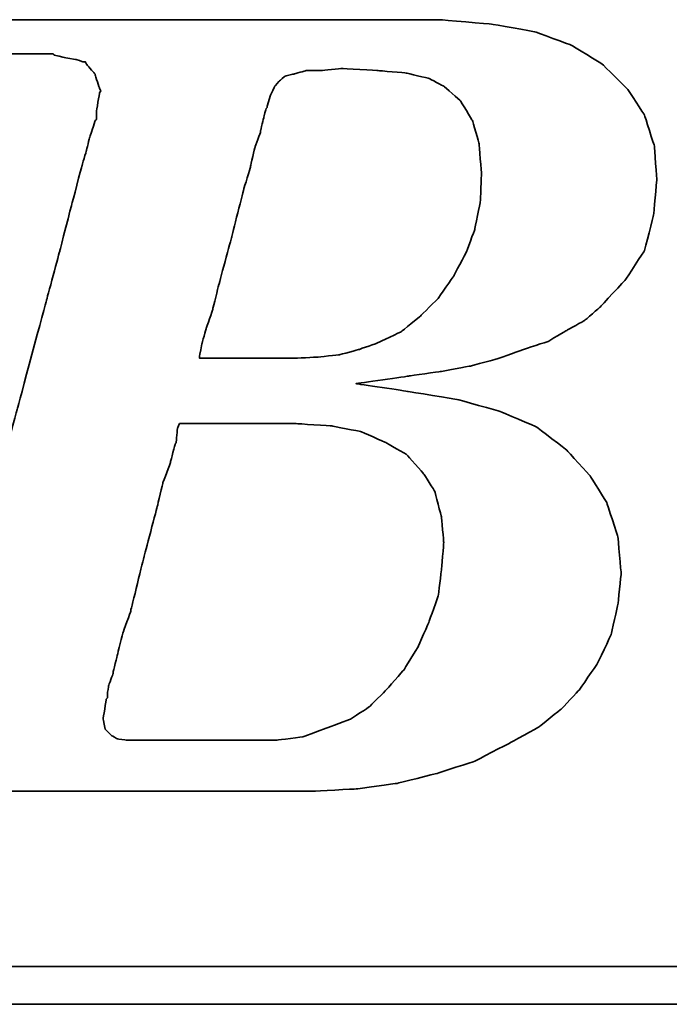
# Model space of a CAD drawing. Header units: millimetres. Extents: x -165 to -26, y 4 to 114.
# Tile 31 of 55: x -46.93 to -45.87, y 74.38 to 75.98. Entities that reach past the tile are written whole.
import ezdxf

# ---------------------------------------------------------------- set-up
doc = ezdxf.new("R2010")
doc.units = ezdxf.units.MM
doc.header["$LTSCALE"] = 0.1
doc.layers.add('DIM', color=4, linetype='CONTINUOUS')
doc.layers.add('layer 1', color=7, linetype='CONTINUOUS')

# ---------------------------------------------------------------- blocks, each defined once
blk = doc.blocks.new('TBI MOTION logo(完整正式版)')
at = {"layer": 'layer 1', "color": 22, "lineweight": 35}
for points, knots in [([(-64.65375, -6.86375), (-64.65375, -6.86375), (-64.84375, -7.29625), (-64.84375, -7.29625), (-64.84375, -7.29625), (-64.84375, -7.29625), (-64.86875, -7.34375), (-64.86875, -7.34375), (-64.86875, -7.34375), (-64.86875, -7.34375), (-64.86875, -7.36875), (-64.86875, -7.36875), (-64.86875, -7.36875), (-64.86875, -7.36875), (-65.15375, -7.65375), (-65.15375, -7.65375), (-65.15375, -7.65375), (-65.15375, -7.65375), (-65.17875, -7.65375), (-65.17875, -7.65375), (-65.17875, -7.65375), (-65.17875, -7.65375), (-65.20375, -7.67875), (-65.20375, -7.67875), (-65.20375, -7.67875), (-65.20375, -7.67875), (-65.58875, -7.87125), (-65.58875, -7.87125), (-65.58875, -7.87125), (-65.58875, -7.87125), (-65.63375, -7.87125), (-65.63375, -7.87125), (-65.63375, -7.87125), (-65.63375, -7.87125), (-65.65875, -7.89375), (-65.65875, -7.89375), (-65.65875, -7.89375), (-65.65875, -7.89375), (-66.09375, -7.94375), (-66.09375, -7.94375), (-66.09375, -7.94375), (-66.09375, -7.94375), (-66.11375, -7.94375), (-66.11375, -7.94375), (-66.11375, -7.94375), (-66.11375, -7.94375), (-66.16375, -7.94375), (-66.16375, -7.94375), (-66.16375, -7.94375), (-66.16375, -7.94375), (-66.30875, -7.94375), (-66.30875, -7.94375), (-66.30875, -7.94375), (-66.30875, -7.94375), (-66.69375, -7.94375), (-66.69375, -7.94375), (-66.69375, -7.94375), (-66.69375, -7.94375), (-67.07375, -7.94375), (-67.07375, -7.94375), (-67.07375, -7.94375), (-67.07375, -7.94375), (-67.12375, -7.94375), (-67.12375, -7.94375), (-67.12375, -7.94375), (-67.12375, -7.94375), (-67.12375, -7.96625), (-67.12375, -7.96625), (-67.12375, -7.96625), (-67.12375, -7.96625), (-67.14875, -7.99125), (-67.14875, -7.99125), (-67.14875, -7.99125), (-67.14875, -7.99125), (-67.24375, -8.34875), (-67.24375, -8.34875), (-67.24375, -8.34875), (-67.24375, -8.34875), (-67.31375, -8.68625), (-67.31375, -8.68625), (-67.31375, -8.68625), (-67.31375, -8.68625), (-67.26875, -8.68625), (-67.26875, -8.68625), (-67.26875, -8.68625), (-67.26875, -8.68625), (-67.07375, -8.68625), (-67.07375, -8.68625), (-67.07375, -8.68625), (-67.07375, -8.68625), (-66.54875, -8.68625), (-66.54875, -8.68625), (-66.54875, -8.68625), (-66.54875, -8.68625), (-65.82625, -8.68625), (-65.82625, -8.68625), (-65.82625, -8.68625), (-65.82625, -8.68625), (-65.01375, -8.68625), (-65.01375, -8.68625), (-65.01375, -8.68625), (-65.01375, -8.68625), (-64.05375, -8.68625), (-64.05375, -8.68625), (-64.05375, -8.68625), (-64.05375, -8.68625), (-62.08375, -8.68625), (-62.08375, -8.68625), (-62.08375, -8.68625), (-62.08375, -8.68625), (-60.06875, -8.68625), (-60.06875, -8.68625), (-60.06875, -8.68625), (-60.06875, -8.68625), (-59.10875, -8.68625), (-59.10875, -8.68625), (-59.10875, -8.68625), (-59.10875, -8.68625), (-58.29375, -8.68625), (-58.29375, -8.68625), (-58.29375, -8.68625), (-58.29375, -8.68625), (-57.57375, -8.68625), (-57.57375, -8.68625), (-57.57375, -8.68625), (-57.57375, -8.68625), (-57.04875, -8.68625), (-57.04875, -8.68625), (-57.04875, -8.68625), (-57.04875, -8.68625), (-56.85375, -8.68625), (-56.85375, -8.68625), (-56.85375, -8.68625), (-56.85375, -8.68625), (-56.70875, -8.68625), (-56.70875, -8.68625), (-56.70875, -8.68625), (-56.70875, -8.68625), (-56.61375, -8.68625), (-56.61375, -8.68625), (-56.61375, -8.68625), (-56.61375, -8.68625), (-56.56875, -8.68625), (-56.56875, -8.68625), (-56.56875, -8.68625), (-56.56875, -8.68625), (-55.65375, -8.63875), (-55.65375, -8.63875), (-55.65375, -8.63875), (-55.65375, -8.63875), (-54.76875, -8.51875), (-54.76875, -8.51875), (-54.76875, -8.51875), (-54.76875, -8.51875), (-53.90375, -8.30375), (-53.90375, -8.30375), (-53.90375, -8.30375), (-53.90375, -8.30375), (-53.08875, -8.03875), (-53.08875, -8.03875), (-53.08875, -8.03875), (-53.08875, -8.03875), (-52.34375, -7.65375), (-52.34375, -7.65375), (-52.34375, -7.65375), (-52.34375, -7.65375), (-51.69875, -7.29625), (-51.69875, -7.29625), (-51.69875, -7.29625), (-51.69875, -7.29625), (-51.21875, -6.91125), (-51.21875, -6.91125), (-51.21875, -6.91125), (-51.21875, -6.91125), (-50.83375, -6.50375), (-50.83375, -6.50375), (-50.83375, -6.50375), (-50.83375, -6.50375), (-50.44875, -5.94875), (-50.44875, -5.94875), (-50.44875, -5.94875), (-50.44875, -5.94875), (-50.13875, -5.30375), (-50.13875, -5.30375), (-50.13875, -5.30375), (-50.13875, -5.30375), (-49.99375, -4.65375), (-49.99375, -4.65375), (-49.99375, -4.65375), (-49.99375, -4.65375), (-49.92375, -3.98375), (-49.92375, -3.98375), (-49.92375, -3.98375), (-49.92375, -3.98375), (-49.99375, -3.19374), (-49.99375, -3.19374), (-49.99375, -3.19374), (-49.99375, -3.19374), (-50.23374, -2.44874), (-50.23374, -2.44874), (-50.23374, -2.44874), (-50.23374, -2.44874), (-50.59375, -1.87374), (-50.59375, -1.87374), (-50.59375, -1.87374), (-50.59375, -1.87374), (-51.09875, -1.31874), (-51.09875, -1.31874), (-51.09875, -1.31874), (-51.09875, -1.31874), (-51.74375, -0.81875), (-51.74375, -0.81875), (-51.74375, -0.81875), (-51.74375, -0.81875), (-52.53875, -0.48125), (-52.53875, -0.48125), (-52.53875, -0.48125), (-52.53875, -0.48125), (-53.47375, -0.21875), (-53.47375, -0.21875), (-53.47375, -0.21875), (-53.47375, -0.21875), (-54.52875, -0.04874), (-54.52875, -0.04874), (-54.52875, -0.04874), (-54.52875, -0.04874), (-55.65375, 0.12125), (-55.65375, 0.12125), (-55.65375, 0.12125), (-55.65375, 0.12125), (-54.50375, 0.28624), (-54.50375, 0.28624), (-54.50375, 0.28624), (-54.50375, 0.28624), (-53.83375, 0.38124), (-53.83375, 0.38124), (-53.83375, 0.38124), (-53.83375, 0.38124), (-53.18375, 0.50125), (-53.18375, 0.50125), (-53.18375, 0.50125), (-53.18375, 0.50125), (-52.55875, 0.66874), (-52.55875, 0.66874), (-52.55875, 0.66874), (-52.55875, 0.66874), (-52.03375, 0.86124), (-52.03375, 0.86124), (-52.03375, 0.86124), (-52.03375, 0.86124), (-51.50374, 1.03124), (-51.50374, 1.03124), (-51.50374, 1.03124), (-51.50374, 1.03124), (-51.09875, 1.27125), (-51.09875, 1.27125), (-51.09875, 1.27125), (-51.09875, 1.27125), (-50.71375, 1.48624), (-50.71375, 1.48624), (-50.71375, 1.48624), (-50.71375, 1.48624), (-50.37625, 1.77625), (-50.37625, 1.77625), (-50.37625, 1.77625), (-50.37625, 1.77625), (-49.82375, 2.37625), (-49.82375, 2.37625), (-49.82375, 2.37625), (-49.82375, 2.37625), (-49.41875, 2.99625), (-49.41875, 2.99625), (-49.41875, 2.99625), (-49.41875, 2.99625), (-49.22375, 3.76625), (-49.22375, 3.76625), (-49.22375, 3.76625), (-49.22375, 3.76625), (-49.15375, 4.50874), (-49.15375, 4.50874), (-49.15375, 4.50874), (-49.15375, 4.50874), (-49.20375, 5.25125), (-49.20375, 5.25125), (-49.20375, 5.25125), (-49.20375, 5.25125), (-49.41875, 5.92625), (-49.41875, 5.92625), (-49.41875, 5.92625), (-49.41875, 5.92625), (-49.77875, 6.47625), (-49.77875, 6.47625), (-49.77875, 6.47625), (-49.77875, 6.47625), (-50.33125, 7.02624), (-50.33125, 7.02624), (-50.33125, 7.02624), (-50.33125, 7.02624), (-51.00125, 7.43625), (-51.00125, 7.43625), (-51.00125, 7.43625), (-51.00125, 7.43625), (-51.79375, 7.72625), (-51.79375, 7.72625), (-51.79375, 7.72625), (-51.79375, 7.72625), (-52.72875, 7.89124), (-52.72875, 7.89124), (-52.72875, 7.89124), (-52.72875, 7.89124), (-53.83375, 7.98625), (-53.83375, 7.98625), (-53.83375, 7.98625), (-53.83375, 7.98625), (-53.92875, 7.98625), (-53.92875, 7.98625), (-53.92875, 7.98625), (-53.92875, 7.98625), (-54.26375, 7.98625), (-54.26375, 7.98625), (-54.26375, 7.98625), (-54.26375, 7.98625), (-54.74375, 7.98625), (-54.74375, 7.98625), (-54.74375, 7.98625), (-54.74375, 7.98625), (-55.36875, 7.98625), (-55.36875, 7.98625), (-55.36875, 7.98625), (-55.36875, 7.98625), (-56.13375, 7.98625), (-56.13375, 7.98625), (-56.13375, 7.98625), (-56.13375, 7.98625), (-56.94875, 7.98625), (-56.94875, 7.98625), (-56.94875, 7.98625), (-56.94875, 7.98625), (-58.77625, 7.98625), (-58.77625, 7.98625), (-58.77625, 7.98625), (-58.77625, 7.98625), (-60.59875, 7.98625), (-60.59875, 7.98625), (-60.59875, 7.98625), (-60.59875, 7.98625), (-61.41375, 7.98625), (-61.41375, 7.98625), (-61.41375, 7.98625), (-61.41375, 7.98625), (-62.17875, 7.98625), (-62.17875, 7.98625), (-62.17875, 7.98625), (-62.17875, 7.98625), (-62.80375, 7.98625), (-62.80375, 7.98625), (-62.80375, 7.98625), (-62.80375, 7.98625), (-63.30625, 7.98625), (-63.30625, 7.98625), (-63.30625, 7.98625), (-63.30625, 7.98625), (-63.57375, 7.98625), (-63.57375, 7.98625), (-63.57375, 7.98625), (-63.57375, 7.98625), (-63.57375, 7.96375), (-63.57375, 7.96375), (-63.57375, 7.96375), (-63.57375, 7.96375), (-63.59875, 7.94125), (-63.59875, 7.94125), (-63.59875, 7.94125), (-63.59875, 7.94125), (-63.69375, 7.55625), (-63.69375, 7.55625), (-63.69375, 7.55625), (-63.69375, 7.55625), (-63.76375, 7.24624), (-63.76375, 7.24624), (-63.76375, 7.24624), (-63.76375, 7.24624), (-63.23875, 7.24624), (-63.23875, 7.24624), (-63.23875, 7.24624), (-63.23875, 7.24624), (-62.75875, 7.24624), (-62.75875, 7.24624), (-62.75875, 7.24624), (-62.75875, 7.24624), (-62.61125, 7.24624), (-62.61125, 7.24624), (-62.61125, 7.24624), (-62.61125, 7.24624), (-62.56625, 7.24624), (-62.56625, 7.24624), (-62.56625, 7.24624), (-62.56625, 7.24624), (-62.22875, 7.24624), (-62.22875, 7.24624), (-62.22875, 7.24624), (-62.22875, 7.24624), (-62.20375, 7.24624), (-62.20375, 7.24624), (-62.20375, 7.24624), (-62.20375, 7.24624), (-62.17875, 7.21875), (-62.17875, 7.21875), (-62.17875, 7.21875), (-62.17875, 7.21875), (-61.96375, 7.17125), (-61.96375, 7.17125), (-61.96375, 7.17125), (-61.96375, 7.17125), (-61.72375, 7.12624), (-61.72375, 7.12624), (-61.72375, 7.12624), (-61.72375, 7.12624), (-61.70375, 7.12624), (-61.70375, 7.12624), (-61.70375, 7.12624), (-61.70375, 7.12624), (-61.55875, 7.07624), (-61.55875, 7.07624), (-61.55875, 7.07624), (-61.55875, 7.07624), (-61.50875, 7.07624), (-61.50875, 7.07624), (-61.50875, 7.07624), (-61.50875, 7.07624), (-61.48375, 7.02624), (-61.48375, 7.02624), (-61.48375, 7.02624), (-61.48375, 7.02624), (-61.31875, 6.83375), (-61.31875, 6.83375), (-61.31875, 6.83375), (-61.31875, 6.83375), (-61.29375, 6.81125), (-61.29375, 6.81125), (-61.29375, 6.81125), (-61.29375, 6.81125), (-61.29375, 6.78625), (-61.29375, 6.78625), (-61.29375, 6.78625), (-61.29375, 6.78625), (-61.19875, 6.50124), (-61.19875, 6.50124), (-61.19875, 6.50124), (-61.19875, 6.50124), (-61.17375, 6.45124), (-61.17375, 6.45124), (-61.17375, 6.45124), (-61.17375, 6.45124), (-61.19875, 6.40625), (-61.19875, 6.40625), (-61.19875, 6.40625), (-61.19875, 6.40625), (-61.26875, 5.99624), (-61.26875, 5.99624), (-61.26875, 5.99624), (-61.26875, 5.99624), (-61.26875, 5.85125), (-61.26875, 5.85125), (-61.26875, 5.85125), (-61.26875, 5.85125), (-61.26875, 5.82625), (-61.26875, 5.82625), (-61.26875, 5.82625), (-61.26875, 5.82625), (-61.29375, 5.80625), (-61.29375, 5.80625), (-61.29375, 5.80625), (-61.29375, 5.80625), (-61.34125, 5.66125), (-61.34125, 5.66125), (-61.34125, 5.66125), (-61.34125, 5.66125), (-61.41375, 5.44625), (-61.41375, 5.44625), (-61.41375, 5.44625), (-61.41375, 5.44625), (-61.48375, 5.15625), (-61.48375, 5.15625), (-61.48375, 5.15625), (-61.48375, 5.15625), (-61.58375, 4.82124), (-61.58375, 4.82124), (-61.58375, 4.82124), (-61.58375, 4.82124), (-61.79875, 4.00375), (-61.79875, 4.00375), (-61.79875, 4.00375), (-61.79875, 4.00375), (-62.05875, 2.99625), (-62.05875, 2.99625), (-62.05875, 2.99625), (-62.05875, 2.99625), (-62.34875, 1.91625), (-62.34875, 1.91625), (-62.34875, 1.91625), (-62.34875, 1.91625), (-62.97375, -0.41124), (-62.97375, -0.41124), (-62.97375, -0.41124), (-62.97375, -0.41124), (-63.59875, -2.75875), (-63.59875, -2.75875), (-63.59875, -2.75875), (-63.59875, -2.75875), (-63.88375, -3.86374), (-63.88375, -3.86374), (-63.88375, -3.86374), (-63.88375, -3.86374), (-64.14875, -4.82374), (-64.14875, -4.82374), (-64.14875, -4.82374), (-64.14875, -4.82374), (-64.36375, -5.64125), (-64.36375, -5.64125), (-64.36375, -5.64125), (-64.36375, -5.64125), (-64.43625, -5.97625), (-64.43625, -5.97625), (-64.43625, -5.97625), (-64.43625, -5.97625), (-64.50875, -6.28625), (-64.50875, -6.28625), (-64.50875, -6.28625), (-64.50875, -6.28625), (-64.50875, -6.30875), (-64.50875, -6.30875), (-64.50875, -6.30875), (-64.50875, -6.30875), (-64.57875, -6.50375), (-64.57875, -6.50375), (-64.57875, -6.50375), (-64.57875, -6.50375), (-64.62875, -6.69625), (-64.62875, -6.69625), (-64.62875, -6.69625), (-64.62875, -6.69625), (-64.62875, -6.76875), (-64.62875, -6.76875), (-64.62875, -6.76875), (-64.62875, -6.76875), (-64.62875, -6.81375), (-64.62875, -6.81375), (-64.62875, -6.81375), (-64.62875, -6.81375), (-64.62875, -6.83875), (-64.62875, -6.83875), (-64.62875, -6.83875), (-64.62875, -6.83875), (-64.65375, -6.86375), (-64.65375, -6.86375)], [0, 0, 0, 0, 0.00719424, 0.00719424, 0.00719424, 0.00719425, 0.01438849, 0.01438849, 0.01438849, 0.0143885, 0.02158273, 0.02158273, 0.02158273, 0.02158274, 0.02877698, 0.02877698, 0.02877698, 0.02877699, 0.03597122, 0.03597122, 0.03597122, 0.03597123, 0.04316547, 0.04316547, 0.04316547, 0.04316548, 0.05035971, 0.05035971, 0.05035971, 0.05035972, 0.05755396, 0.05755396, 0.05755396, 0.05755397, 0.0647482, 0.0647482, 0.0647482, 0.06474821, 0.07194245, 0.07194245, 0.07194245, 0.07194246, 0.07913669, 0.07913669, 0.07913669, 0.0791367, 0.08633094, 0.08633094, 0.08633094, 0.08633095, 0.09352518, 0.09352518, 0.09352518, 0.09352519, 0.10071942, 0.10071942, 0.10071942, 0.10071943, 0.10791367, 0.10791367, 0.10791367, 0.10791368, 0.11510791, 0.11510791, 0.11510791, 0.11510792, 0.12230216, 0.12230216, 0.12230216, 0.12230217, 0.1294964, 0.1294964, 0.1294964, 0.12949641, 0.13669065, 0.13669065, 0.13669065, 0.13669066, 0.14388489, 0.14388489, 0.14388489, 0.1438849, 0.15107914, 0.15107914, 0.15107914, 0.15107915, 0.15827338, 0.15827338, 0.15827338, 0.15827339, 0.16546763, 0.16546763, 0.16546763, 0.16546764, 0.17266187, 0.17266187, 0.17266187, 0.17266188, 0.17985612, 0.17985612, 0.17985612, 0.17985613, 0.18705036, 0.18705036, 0.18705036, 0.18705037, 0.1942446, 0.1942446, 0.1942446, 0.19424461, 0.20143885, 0.20143885, 0.20143885, 0.20143886, 0.20863309, 0.20863309, 0.20863309, 0.2086331, 0.21582734, 0.21582734, 0.21582734, 0.21582735, 0.22302158, 0.22302158, 0.22302158, 0.22302159, 0.23021583, 0.23021583, 0.23021583, 0.23021584, 0.23741007, 0.23741007, 0.23741007, 0.23741008, 0.24460432, 0.24460432, 0.24460432, 0.24460433, 0.25179856, 0.25179856, 0.25179856, 0.25179857, 0.25899281, 0.25899281, 0.25899281, 0.25899282, 0.26618705, 0.26618705, 0.26618705, 0.26618706, 0.27338129, 0.27338129, 0.27338129, 0.2733813, 0.28057554, 0.28057554, 0.28057554, 0.28057555, 0.28776978, 0.28776978, 0.28776978, 0.28776979, 0.29496403, 0.29496403, 0.29496403, 0.29496404, 0.30215827, 0.30215827, 0.30215827, 0.30215828, 0.30935252, 0.30935252, 0.30935252, 0.30935253, 0.31654676, 0.31654676, 0.31654676, 0.31654677, 0.32374101, 0.32374101, 0.32374101, 0.32374102, 0.33093525, 0.33093525, 0.33093525, 0.33093526, 0.3381295, 0.3381295, 0.3381295, 0.33812951, 0.34532374, 0.34532374, 0.34532374, 0.34532375, 0.35251799, 0.35251799, 0.35251799, 0.352518, 0.35971223, 0.35971223, 0.35971223, 0.35971224, 0.36690647, 0.36690647, 0.36690647, 0.36690648, 0.37410072, 0.37410072, 0.37410072, 0.37410073, 0.38129496, 0.38129496, 0.38129496, 0.38129497, 0.38848921, 0.38848921, 0.38848921, 0.38848922, 0.39568345, 0.39568345, 0.39568345, 0.39568346, 0.4028777, 0.4028777, 0.4028777, 0.40287771, 0.41007194, 0.41007194, 0.41007194, 0.41007195, 0.41726619, 0.41726619, 0.41726619, 0.4172662, 0.42446043, 0.42446043, 0.42446043, 0.42446044, 0.43165468, 0.43165468, 0.43165468, 0.43165469, 0.43884892, 0.43884892, 0.43884892, 0.43884893, 0.44604317, 0.44604317, 0.44604317, 0.44604318, 0.45323741, 0.45323741, 0.45323741, 0.45323742, 0.46043165, 0.46043165, 0.46043165, 0.46043166, 0.4676259, 0.4676259, 0.4676259, 0.46762591, 0.47482014, 0.47482014, 0.47482014, 0.47482015, 0.48201439, 0.48201439, 0.48201439, 0.4820144, 0.48920863, 0.48920863, 0.48920863, 0.48920864, 0.49640288, 0.49640288, 0.49640288, 0.49640289, 0.50359712, 0.50359712, 0.50359712, 0.50359713, 0.51079137, 0.51079137, 0.51079137, 0.51079138, 0.51798561, 0.51798561, 0.51798561, 0.51798562, 0.52517986, 0.52517986, 0.52517986, 0.52517987, 0.5323741, 0.5323741, 0.5323741, 0.53237411, 0.53956835, 0.53956835, 0.53956835, 0.53956836, 0.54676259, 0.54676259, 0.54676259, 0.5467626, 0.55395683, 0.55395683, 0.55395683, 0.55395684, 0.56115108, 0.56115108, 0.56115108, 0.56115109, 0.56834532, 0.56834532, 0.56834532, 0.56834533, 0.57553957, 0.57553957, 0.57553957, 0.57553958, 0.58273381, 0.58273381, 0.58273381, 0.58273382, 0.58992806, 0.58992806, 0.58992806, 0.58992807, 0.5971223, 0.5971223, 0.5971223, 0.59712231, 0.60431655, 0.60431655, 0.60431655, 0.60431656, 0.61151079, 0.61151079, 0.61151079, 0.6115108, 0.61870504, 0.61870504, 0.61870504, 0.61870505, 0.62589928, 0.62589928, 0.62589928, 0.62589929, 0.63309353, 0.63309353, 0.63309353, 0.63309354, 0.64028777, 0.64028777, 0.64028777, 0.64028778, 0.64748201, 0.64748201, 0.64748201, 0.64748202, 0.65467626, 0.65467626, 0.65467626, 0.65467627, 0.6618705, 0.6618705, 0.6618705, 0.66187051, 0.66906475, 0.66906475, 0.66906475, 0.66906476, 0.67625899, 0.67625899, 0.67625899, 0.676259, 0.68345324, 0.68345324, 0.68345324, 0.68345325, 0.69064748, 0.69064748, 0.69064748, 0.69064749, 0.69784173, 0.69784173, 0.69784173, 0.69784174, 0.70503597, 0.70503597, 0.70503597, 0.70503598, 0.71223022, 0.71223022, 0.71223022, 0.71223023, 0.71942446, 0.71942446, 0.71942446, 0.71942447, 0.72661871, 0.72661871, 0.72661871, 0.72661872, 0.73381295, 0.73381295, 0.73381295, 0.73381296, 0.74100719, 0.74100719, 0.74100719, 0.7410072, 0.74820144, 0.74820144, 0.74820144, 0.74820145, 0.75539568, 0.75539568, 0.75539568, 0.75539569, 0.76258993, 0.76258993, 0.76258993, 0.76258994, 0.76978417, 0.76978417, 0.76978417, 0.76978418, 0.77697842, 0.77697842, 0.77697842, 0.77697843, 0.78417266, 0.78417266, 0.78417266, 0.78417267, 0.79136691, 0.79136691, 0.79136691, 0.79136692, 0.79856115, 0.79856115, 0.79856115, 0.79856116, 0.8057554, 0.8057554, 0.8057554, 0.80575541, 0.81294964, 0.81294964, 0.81294964, 0.81294965, 0.82014388, 0.82014388, 0.82014388, 0.82014389, 0.82733813, 0.82733813, 0.82733813, 0.82733814, 0.83453237, 0.83453237, 0.83453237, 0.83453238, 0.84172662, 0.84172662, 0.84172662, 0.84172663, 0.84892086, 0.84892086, 0.84892086, 0.84892087, 0.85611511, 0.85611511, 0.85611511, 0.85611512, 0.86330935, 0.86330935, 0.86330935, 0.86330936, 0.8705036, 0.8705036, 0.8705036, 0.87050361, 0.87769784, 0.87769784, 0.87769784, 0.87769785, 0.88489209, 0.88489209, 0.88489209, 0.8848921, 0.89208633, 0.89208633, 0.89208633, 0.89208634, 0.89928058, 0.89928058, 0.89928058, 0.89928059, 0.90647482, 0.90647482, 0.90647482, 0.90647483, 0.91366906, 0.91366906, 0.91366906, 0.91366907, 0.92086331, 0.92086331, 0.92086331, 0.92086332, 0.92805755, 0.92805755, 0.92805755, 0.92805756, 0.9352518, 0.9352518, 0.9352518, 0.93525181, 0.94244604, 0.94244604, 0.94244604, 0.94244605, 0.94964029, 0.94964029, 0.94964029, 0.9496403, 0.95683453, 0.95683453, 0.95683453, 0.95683454, 0.96402878, 0.96402878, 0.96402878, 0.96402879, 0.97122302, 0.97122302, 0.97122302, 0.97122303, 0.97841727, 0.97841727, 0.97841727, 0.97841728, 0.98561151, 0.98561151, 0.98561151, 0.98561152, 0.99280576, 0.99280576, 0.99280576, 0.99280577, 1, 1, 1, 1]), ([(-57.50375, 6.35625), (-57.50375, 6.35625), (-57.57375, 6.11625), (-57.57375, 6.11625), (-57.57375, 6.11625), (-57.57375, 6.11625), (-57.57375, 6.09125), (-57.57375, 6.09125), (-57.57375, 6.09125), (-57.57375, 6.09125), (-57.59875, 6.06625), (-57.59875, 6.06625), (-57.59875, 6.06625), (-57.59875, 6.06625), (-57.64875, 5.87625), (-57.64875, 5.87625), (-57.64875, 5.87625), (-57.64875, 5.87625), (-57.71875, 5.58875), (-57.71875, 5.58875), (-57.71875, 5.58875), (-57.71875, 5.58875), (-57.71875, 5.56625), (-57.71875, 5.56625), (-57.71875, 5.56625), (-57.71875, 5.56625), (-57.83875, 5.23125), (-57.83875, 5.23125), (-57.83875, 5.23125), (-57.83875, 5.23125), (-57.93625, 4.82124), (-57.93625, 4.82124), (-57.93625, 4.82124), (-57.93625, 4.82124), (-57.93625, 4.79624), (-57.93625, 4.79624), (-57.93625, 4.79624), (-57.93625, 4.79624), (-58.07875, 4.34125), (-58.07875, 4.34125), (-58.07875, 4.34125), (-58.07875, 4.34125), (-58.34375, 3.28625), (-58.34375, 3.28625), (-58.34375, 3.28625), (-58.34375, 3.28625), (-58.62875, 2.23124), (-58.62875, 2.23124), (-58.62875, 2.23124), (-58.62875, 2.23124), (-58.74875, 1.75125), (-58.74875, 1.75125), (-58.74875, 1.75125), (-58.74875, 1.75125), (-58.74875, 1.72625), (-58.74875, 1.72625), (-58.74875, 1.72625), (-58.74875, 1.72625), (-58.89375, 1.31625), (-58.89375, 1.31625), (-58.89375, 1.31625), (-58.89375, 1.31625), (-58.98875, 0.98124), (-58.98875, 0.98124), (-58.98875, 0.98124), (-58.98875, 0.98124), (-59.03875, 0.71625), (-59.03875, 0.71625), (-59.03875, 0.71625), (-59.03875, 0.71625), (-59.03875, 0.66874), (-59.03875, 0.66874), (-59.03875, 0.66874), (-59.03875, 0.66874), (-58.91875, 0.66874), (-58.91875, 0.66874), (-58.91875, 0.66874), (-58.91875, 0.66874), (-58.53375, 0.66874), (-58.53375, 0.66874), (-58.53375, 0.66874), (-58.53375, 0.66874), (-58.10375, 0.66874), (-58.10375, 0.66874), (-58.10375, 0.66874), (-58.10375, 0.66874), (-57.66875, 0.66874), (-57.66875, 0.66874), (-57.66875, 0.66874), (-57.66875, 0.66874), (-57.33375, 0.66874), (-57.33375, 0.66874), (-57.33375, 0.66874), (-57.33375, 0.66874), (-57.09375, 0.66874), (-57.09375, 0.66874), (-57.09375, 0.66874), (-57.09375, 0.66874), (-56.99875, 0.66874), (-56.99875, 0.66874), (-56.99875, 0.66874), (-56.99875, 0.66874), (-56.49375, 0.69374), (-56.49375, 0.69374), (-56.49375, 0.69374), (-56.49375, 0.69374), (-56.01375, 0.74374), (-56.01375, 0.74374), (-56.01375, 0.74374), (-56.01375, 0.74374), (-55.58375, 0.86124), (-55.58375, 0.86124), (-55.58375, 0.86124), (-55.58375, 0.86124), (-55.17375, 1.00624), (-55.17375, 1.00624), (-55.17375, 1.00624), (-55.17375, 1.00624), (-54.67375, 1.24625), (-54.67375, 1.24625), (-54.67375, 1.24625), (-54.67375, 1.24625), (-54.26375, 1.58124), (-54.26375, 1.58124), (-54.26375, 1.58124), (-54.26375, 1.58124), (-53.87875, 1.96374), (-53.87875, 1.96374), (-53.87875, 1.96374), (-53.87875, 1.96374), (-53.54375, 2.44625), (-53.54375, 2.44625), (-53.54375, 2.44625), (-53.54375, 2.44625), (-53.27875, 2.95125), (-53.27875, 2.95125), (-53.27875, 2.95125), (-53.27875, 2.95125), (-53.08875, 3.45124), (-53.08875, 3.45124), (-53.08875, 3.45124), (-53.08875, 3.45124), (-52.96875, 4.05124), (-52.96875, 4.05124), (-52.96875, 4.05124), (-52.96875, 4.05124), (-52.94375, 4.65125), (-52.94375, 4.65125), (-52.94375, 4.65125), (-52.94375, 4.65125), (-52.99375, 5.30125), (-52.99375, 5.30125), (-52.99375, 5.30125), (-52.99375, 5.30125), (-53.13875, 5.80625), (-53.13875, 5.80625), (-53.13875, 5.80625), (-53.13875, 5.80625), (-53.39875, 6.23625), (-53.39875, 6.23625), (-53.39875, 6.23625), (-53.39875, 6.23625), (-53.75875, 6.54875), (-53.75875, 6.54875), (-53.75875, 6.54875), (-53.75875, 6.54875), (-54.07375, 6.71625), (-54.07375, 6.71625), (-54.07375, 6.71625), (-54.07375, 6.71625), (-54.57375, 6.83375), (-54.57375, 6.83375), (-54.57375, 6.83375), (-54.57375, 6.83375), (-55.17375, 6.88625), (-55.17375, 6.88625), (-55.17375, 6.88625), (-55.17375, 6.88625), (-55.96875, 6.93125), (-55.96875, 6.93125), (-55.96875, 6.93125), (-55.96875, 6.93125), (-56.39875, 6.88625), (-56.39875, 6.88625), (-56.39875, 6.88625), (-56.39875, 6.88625), (-56.42125, 6.88625), (-56.42125, 6.88625), (-56.42125, 6.88625), (-56.42125, 6.88625), (-56.73375, 6.88625), (-56.73375, 6.88625), (-56.73375, 6.88625), (-56.73375, 6.88625), (-56.99875, 6.81125), (-56.99875, 6.81125), (-56.99875, 6.81125), (-56.99875, 6.81125), (-57.02375, 6.81125), (-57.02375, 6.81125), (-57.02375, 6.81125), (-57.02375, 6.81125), (-57.18875, 6.76625), (-57.18875, 6.76625), (-57.18875, 6.76625), (-57.18875, 6.76625), (-57.30875, 6.66625), (-57.30875, 6.66625), (-57.30875, 6.66625), (-57.30875, 6.66625), (-57.40875, 6.54875), (-57.40875, 6.54875), (-57.40875, 6.54875), (-57.40875, 6.54875), (-57.50375, 6.35625), (-57.50375, 6.35625)], [0, 0, 0, 0, 0.01851852, 0.01851852, 0.01851852, 0.01851853, 0.03703704, 0.03703704, 0.03703704, 0.03703705, 0.05555556, 0.05555556, 0.05555556, 0.05555557, 0.07407407, 0.07407407, 0.07407407, 0.07407408, 0.09259259, 0.09259259, 0.09259259, 0.0925926, 0.11111111, 0.11111111, 0.11111111, 0.11111112, 0.12962963, 0.12962963, 0.12962963, 0.12962964, 0.14814815, 0.14814815, 0.14814815, 0.14814816, 0.16666667, 0.16666667, 0.16666667, 0.16666668, 0.18518519, 0.18518519, 0.18518519, 0.1851852, 0.2037037, 0.2037037, 0.2037037, 0.20370371, 0.22222222, 0.22222222, 0.22222222, 0.22222223, 0.24074074, 0.24074074, 0.24074074, 0.24074075, 0.25925926, 0.25925926, 0.25925926, 0.25925927, 0.27777778, 0.27777778, 0.27777778, 0.27777779, 0.2962963, 0.2962963, 0.2962963, 0.29629631, 0.31481481, 0.31481481, 0.31481481, 0.31481482, 0.33333333, 0.33333333, 0.33333333, 0.33333334, 0.35185185, 0.35185185, 0.35185185, 0.35185186, 0.37037037, 0.37037037, 0.37037037, 0.37037038, 0.38888889, 0.38888889, 0.38888889, 0.3888889, 0.40740741, 0.40740741, 0.40740741, 0.40740742, 0.42592593, 0.42592593, 0.42592593, 0.42592594, 0.44444444, 0.44444444, 0.44444444, 0.44444445, 0.46296296, 0.46296296, 0.46296296, 0.46296297, 0.48148148, 0.48148148, 0.48148148, 0.48148149, 0.5, 0.5, 0.5, 0.50000001, 0.51851852, 0.51851852, 0.51851852, 0.51851853, 0.53703704, 0.53703704, 0.53703704, 0.53703705, 0.55555556, 0.55555556, 0.55555556, 0.55555557, 0.57407407, 0.57407407, 0.57407407, 0.57407408, 0.59259259, 0.59259259, 0.59259259, 0.5925926, 0.61111111, 0.61111111, 0.61111111, 0.61111112, 0.62962963, 0.62962963, 0.62962963, 0.62962964, 0.64814815, 0.64814815, 0.64814815, 0.64814816, 0.66666667, 0.66666667, 0.66666667, 0.66666668, 0.68518519, 0.68518519, 0.68518519, 0.6851852, 0.7037037, 0.7037037, 0.7037037, 0.70370371, 0.72222222, 0.72222222, 0.72222222, 0.72222223, 0.74074074, 0.74074074, 0.74074074, 0.74074075, 0.75925926, 0.75925926, 0.75925926, 0.75925927, 0.77777778, 0.77777778, 0.77777778, 0.77777779, 0.7962963, 0.7962963, 0.7962963, 0.79629631, 0.81481481, 0.81481481, 0.81481481, 0.81481482, 0.83333333, 0.83333333, 0.83333333, 0.83333334, 0.85185185, 0.85185185, 0.85185185, 0.85185186, 0.87037037, 0.87037037, 0.87037037, 0.87037038, 0.88888889, 0.88888889, 0.88888889, 0.8888889, 0.90740741, 0.90740741, 0.90740741, 0.90740742, 0.92592593, 0.92592593, 0.92592593, 0.92592594, 0.94444444, 0.94444444, 0.94444444, 0.94444445, 0.96296296, 0.96296296, 0.96296296, 0.96296297, 0.98148148, 0.98148148, 0.98148148, 0.98148149, 1, 1, 1, 1]), ([(-61.03125, -6.57375), (-61.03125, -6.57375), (-61.03125, -6.67125), (-61.03125, -6.67125), (-61.03125, -6.67125), (-61.03125, -6.67125), (-61.05375, -6.69625), (-61.05375, -6.69625), (-61.05375, -6.69625), (-61.05375, -6.69625), (-61.12375, -7.12875), (-61.12375, -7.12875), (-61.12375, -7.12875), (-61.12375, -7.12875), (-61.07875, -7.34375), (-61.07875, -7.34375), (-61.07875, -7.34375), (-61.07875, -7.34375), (-60.93375, -7.48875), (-60.93375, -7.48875), (-60.93375, -7.48875), (-60.93375, -7.48875), (-60.81375, -7.55625), (-60.81375, -7.55625), (-60.81375, -7.55625), (-60.81375, -7.55625), (-60.62375, -7.58375), (-60.62375, -7.58375), (-60.62375, -7.58375), (-60.62375, -7.58375), (-60.30875, -7.58375), (-60.30875, -7.58375), (-60.30875, -7.58375), (-60.30875, -7.58375), (-59.97375, -7.58375), (-59.97375, -7.58375), (-59.97375, -7.58375), (-59.97375, -7.58375), (-59.87875, -7.58375), (-59.87875, -7.58375), (-59.87875, -7.58375), (-59.87875, -7.58375), (-59.63625, -7.58375), (-59.63625, -7.58375), (-59.63625, -7.58375), (-59.63625, -7.58375), (-58.96875, -7.58375), (-58.96875, -7.58375), (-58.96875, -7.58375), (-58.96875, -7.58375), (-58.29375, -7.58375), (-58.29375, -7.58375), (-58.29375, -7.58375), (-58.29375, -7.58375), (-58.05375, -7.58375), (-58.05375, -7.58375), (-58.05375, -7.58375), (-58.05375, -7.58375), (-57.98375, -7.58375), (-57.98375, -7.58375), (-57.98375, -7.58375), (-57.98375, -7.58375), (-57.35875, -7.58375), (-57.35875, -7.58375), (-57.35875, -7.58375), (-57.35875, -7.58375), (-56.78375, -7.50875), (-56.78375, -7.50875), (-56.78375, -7.50875), (-56.78375, -7.50875), (-56.27875, -7.31875), (-56.27875, -7.31875), (-56.27875, -7.31875), (-56.27875, -7.31875), (-55.77375, -7.12875), (-55.77375, -7.12875), (-55.77375, -7.12875), (-55.77375, -7.12875), (-55.36875, -6.86375), (-55.36875, -6.86375), (-55.36875, -6.86375), (-55.36875, -6.86375), (-55.00875, -6.50375), (-55.00875, -6.50375), (-55.00875, -6.50375), (-55.00875, -6.50375), (-54.62375, -6.06875), (-54.62375, -6.06875), (-54.62375, -6.06875), (-54.62375, -6.06875), (-54.31375, -5.56875), (-54.31375, -5.56875), (-54.31375, -5.56875), (-54.31375, -5.56875), (-54.07375, -5.01625), (-54.07375, -5.01625), (-54.07375, -5.01625), (-54.07375, -5.01625), (-53.87875, -4.46374), (-53.87875, -4.46374), (-53.87875, -4.46374), (-53.87875, -4.46374), (-53.80875, -3.91375), (-53.80875, -3.91375), (-53.80875, -3.91375), (-53.80875, -3.91375), (-53.75875, -3.31375), (-53.75875, -3.31375), (-53.75875, -3.31375), (-53.75875, -3.31375), (-53.80875, -2.75875), (-53.80875, -2.75875), (-53.80875, -2.75875), (-53.80875, -2.75875), (-53.95375, -2.20875), (-53.95375, -2.20875), (-53.95375, -2.20875), (-53.95375, -2.20875), (-54.19375, -1.82625), (-54.19375, -1.82625), (-54.19375, -1.82625), (-54.19375, -1.82625), (-54.55375, -1.41875), (-54.55375, -1.41875), (-54.55375, -1.41875), (-54.55375, -1.41875), (-55.00875, -1.15125), (-55.00875, -1.15125), (-55.00875, -1.15125), (-55.00875, -1.15125), (-55.56125, -0.91375), (-55.56125, -0.91375), (-55.56125, -0.91375), (-55.56125, -0.91375), (-56.18125, -0.79375), (-56.18125, -0.79375), (-56.18125, -0.79375), (-56.18125, -0.79375), (-56.94875, -0.74374), (-56.94875, -0.74374), (-56.94875, -0.74374), (-56.94875, -0.74374), (-56.99875, -0.74374), (-56.99875, -0.74374), (-56.99875, -0.74374), (-56.99875, -0.74374), (-57.09375, -0.74374), (-57.09375, -0.74374), (-57.09375, -0.74374), (-57.09375, -0.74374), (-57.38375, -0.74374), (-57.38375, -0.74374), (-57.38375, -0.74374), (-57.38375, -0.74374), (-57.76875, -0.74374), (-57.76875, -0.74374), (-57.76875, -0.74374), (-57.76875, -0.74374), (-58.24625, -0.74374), (-58.24625, -0.74374), (-58.24625, -0.74374), (-58.24625, -0.74374), (-58.72875, -0.74374), (-58.72875, -0.74374), (-58.72875, -0.74374), (-58.72875, -0.74374), (-59.20875, -0.74374), (-59.20875, -0.74374), (-59.20875, -0.74374), (-59.20875, -0.74374), (-59.46875, -0.74374), (-59.46875, -0.74374), (-59.46875, -0.74374), (-59.46875, -0.74374), (-59.51625, -0.83875), (-59.51625, -0.83875), (-59.51625, -0.83875), (-59.51625, -0.83875), (-59.54375, -1.15125), (-59.54375, -1.15125), (-59.54375, -1.15125), (-59.54375, -1.15125), (-59.56375, -1.17874), (-59.56375, -1.17874), (-59.56375, -1.17874), (-59.56375, -1.17874), (-59.66375, -1.55875), (-59.66375, -1.55875), (-59.66375, -1.55875), (-59.66375, -1.55875), (-59.66375, -1.58375), (-59.66375, -1.58375), (-59.66375, -1.58375), (-59.66375, -1.58375), (-59.82875, -2.01874), (-59.82875, -2.01874), (-59.82875, -2.01874), (-59.82875, -2.01874), (-59.94875, -2.52125), (-59.94875, -2.52125), (-59.94875, -2.52125), (-59.94875, -2.52125), (-60.23875, -3.62375), (-60.23875, -3.62375), (-60.23875, -3.62375), (-60.23875, -3.62375), (-60.52375, -4.77624), (-60.52375, -4.77624), (-60.52375, -4.77624), (-60.52375, -4.77624), (-60.52375, -4.79874), (-60.52375, -4.79874), (-60.52375, -4.79874), (-60.52375, -4.79874), (-60.69125, -5.25375), (-60.69125, -5.25375), (-60.69125, -5.25375), (-60.69125, -5.25375), (-60.81375, -5.73625), (-60.81375, -5.73625), (-60.81375, -5.73625), (-60.81375, -5.73625), (-60.90875, -6.11875), (-60.90875, -6.11875), (-60.90875, -6.11875), (-60.90875, -6.11875), (-60.90875, -6.14375), (-60.90875, -6.14375), (-60.90875, -6.14375), (-60.90875, -6.14375), (-61.00375, -6.40875), (-61.00375, -6.40875), (-61.00375, -6.40875), (-61.00375, -6.40875), (-61.03125, -6.57375), (-61.03125, -6.57375)], [0, 0, 0, 0, 0.01694915, 0.01694915, 0.01694915, 0.01694916, 0.03389831, 0.03389831, 0.03389831, 0.03389832, 0.05084746, 0.05084746, 0.05084746, 0.05084747, 0.06779661, 0.06779661, 0.06779661, 0.06779662, 0.08474576, 0.08474576, 0.08474576, 0.08474577, 0.10169492, 0.10169492, 0.10169492, 0.10169493, 0.11864407, 0.11864407, 0.11864407, 0.11864408, 0.13559322, 0.13559322, 0.13559322, 0.13559323, 0.15254237, 0.15254237, 0.15254237, 0.15254238, 0.16949153, 0.16949153, 0.16949153, 0.16949154, 0.18644068, 0.18644068, 0.18644068, 0.18644069, 0.20338983, 0.20338983, 0.20338983, 0.20338984, 0.22033898, 0.22033898, 0.22033898, 0.22033899, 0.23728814, 0.23728814, 0.23728814, 0.23728815, 0.25423729, 0.25423729, 0.25423729, 0.2542373, 0.27118644, 0.27118644, 0.27118644, 0.27118645, 0.28813559, 0.28813559, 0.28813559, 0.2881356, 0.30508475, 0.30508475, 0.30508475, 0.30508476, 0.3220339, 0.3220339, 0.3220339, 0.32203391, 0.33898305, 0.33898305, 0.33898305, 0.33898306, 0.3559322, 0.3559322, 0.3559322, 0.35593221, 0.37288136, 0.37288136, 0.37288136, 0.37288137, 0.38983051, 0.38983051, 0.38983051, 0.38983052, 0.40677966, 0.40677966, 0.40677966, 0.40677967, 0.42372881, 0.42372881, 0.42372881, 0.42372882, 0.44067797, 0.44067797, 0.44067797, 0.44067798, 0.45762712, 0.45762712, 0.45762712, 0.45762713, 0.47457627, 0.47457627, 0.47457627, 0.47457628, 0.49152542, 0.49152542, 0.49152542, 0.49152543, 0.50847458, 0.50847458, 0.50847458, 0.50847459, 0.52542373, 0.52542373, 0.52542373, 0.52542374, 0.54237288, 0.54237288, 0.54237288, 0.54237289, 0.55932203, 0.55932203, 0.55932203, 0.55932204, 0.57627119, 0.57627119, 0.57627119, 0.5762712, 0.59322034, 0.59322034, 0.59322034, 0.59322035, 0.61016949, 0.61016949, 0.61016949, 0.6101695, 0.62711864, 0.62711864, 0.62711864, 0.62711865, 0.6440678, 0.6440678, 0.6440678, 0.64406781, 0.66101695, 0.66101695, 0.66101695, 0.66101696, 0.6779661, 0.6779661, 0.6779661, 0.67796611, 0.69491525, 0.69491525, 0.69491525, 0.69491526, 0.71186441, 0.71186441, 0.71186441, 0.71186442, 0.72881356, 0.72881356, 0.72881356, 0.72881357, 0.74576271, 0.74576271, 0.74576271, 0.74576272, 0.76271186, 0.76271186, 0.76271186, 0.76271187, 0.77966102, 0.77966102, 0.77966102, 0.77966103, 0.79661017, 0.79661017, 0.79661017, 0.79661018, 0.81355932, 0.81355932, 0.81355932, 0.81355933, 0.83050847, 0.83050847, 0.83050847, 0.83050848, 0.84745763, 0.84745763, 0.84745763, 0.84745764, 0.86440678, 0.86440678, 0.86440678, 0.86440679, 0.88135593, 0.88135593, 0.88135593, 0.88135594, 0.89830508, 0.89830508, 0.89830508, 0.89830509, 0.91525424, 0.91525424, 0.91525424, 0.91525425, 0.93220339, 0.93220339, 0.93220339, 0.9322034, 0.94915254, 0.94915254, 0.94915254, 0.94915255, 0.96610169, 0.96610169, 0.96610169, 0.9661017, 0.98305085, 0.98305085, 0.98305085, 0.98305086, 1, 1, 1, 1]), ([(75.90875, -9.47875), (75.90875, -9.47875), (75.90875, -12.28625), (75.90875, -12.28625), (75.90875, -12.28625), (75.90875, -12.28625), (75.90875, -12.47875), (75.90875, -12.47875), (75.90875, -12.47875), (75.90875, -12.47875), (75.71625, -12.47875), (75.71625, -12.47875), (75.71625, -12.47875), (75.71625, -12.47875), (-88.32875, -12.47875), (-88.32875, -12.47875), (-88.32875, -12.47875), (-88.32875, -12.47875), (-88.32875, -13.29375), (-88.32875, -13.29375), (-88.32875, -13.29375), (-88.32875, -13.29375), (82.89125, -13.29375), (82.89125, -13.29375), (82.89125, -13.29375), (82.89125, -13.29375), (75.90875, -9.47875), (75.90875, -9.47875)], [0, 0, 0, 0, 0.14285714, 0.14285714, 0.14285714, 0.14285715, 0.28571429, 0.28571429, 0.28571429, 0.2857143, 0.42857143, 0.42857143, 0.42857143, 0.42857144, 0.57142857, 0.57142857, 0.57142857, 0.57142858, 0.71428571, 0.71428571, 0.71428571, 0.71428572, 0.85714286, 0.85714286, 0.85714286, 0.85714287, 1, 1, 1, 1])]:
    blk.add_open_spline(points, degree=3, knots=knots, dxfattribs=at)

msp = doc.modelspace()

# ---------------------------------------------------------------- block references
at = {"layer": 'DIM', "color": 7, "xscale": 0.0753232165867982, "yscale": 0.0753232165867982, "zscale": 0.0753232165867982}
msp.add_blockref('TBI MOTION logo(完整正式版)', (-42.1852, 75.3793), dxfattribs=at)

doc.saveas('drawing.dxf')
